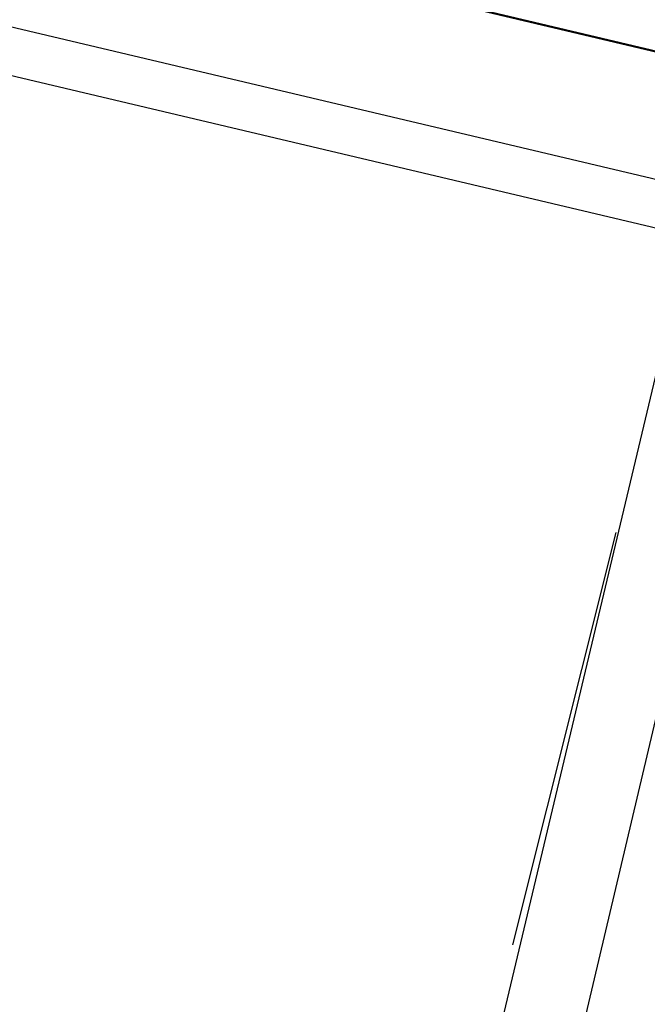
# Model space of a CAD drawing. Header units: feet. Extents: x -79 to 198, y -22 to 181.
# Tile 82 of 256: x 105.746 to 106.476, y 39.855 to 41.002. Entities that reach past the tile are written whole.
import ezdxf

# ---------------------------------------------------------------- set-up
doc = ezdxf.new("R2010")
doc.units = ezdxf.units.FT
doc.layers.add('A-LINEA', color=7, linetype='CONTINUOUS')

msp = doc.modelspace()

# ---------------------------------------------------------------- linework, layer by layer
at = {"layer": 'A-LINEA'}
for p, q in [((106.5333, 40.8044), (80.8133, 46.8844)), ((80.8533, 46.8311), (106.52, 40.7511)), ((97.7733, 43.0311), (110.3067, 40.0578)), ((97.7733, 43.0311), (114.3067, 39.1111)), ((106.4933, 40.6178), (104.7733, 33.3911)), ((106.16, 38.8044), (106.5467, 40.4444)), ((106.32, 39.9244), (106.44, 40.4044))]:
    msp.add_line(p, q, dxfattribs=at)

doc.saveas('drawing.dxf')
